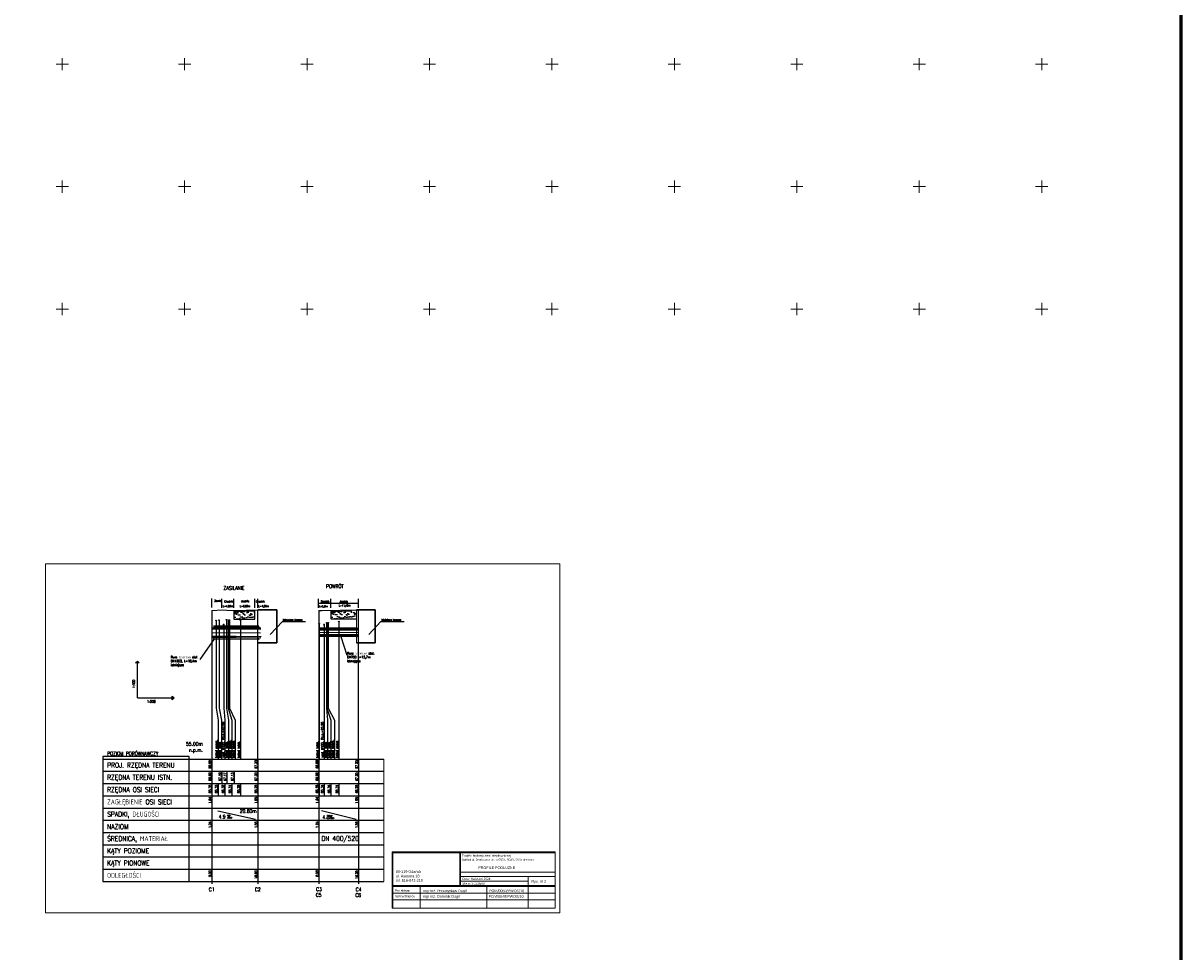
# Model space of a CAD drawing. Header units: metres. Extents: x 6538042 to 13082743, y 6022817 to 12049805.
# Tile 80 of 92: x 6539384 to 6539857, y 6024787 to 6025167. Entities that reach past the tile are written whole.
import ezdxf
from ezdxf.enums import TextEntityAlignment as Align

# ---------------------------------------------------------------- set-up
doc = ezdxf.new("R2010")
doc.units = ezdxf.units.M
doc.header["$MEASUREMENT"] = 0
doc.layers.get('0').update_dxf_attribs({"linetype": 'CONTINUOUS', "lineweight": 18})
for name, color, linetype, lineweight in [('D - OPIS', 255, 'CONTINUOUS', 30), ('d-ciepłociag', 6, 'CONTINUOUS', 60), ('d-komora zawory', 7, 'CONTINUOUS', 13), ('DAGIL_CO_tasa$0$d-opis załamania trasy', 7, 'CONTINUOUS', 80), ('opis', 7, 'CONTINUOUS', 18), ('siatka', 7, 'CONTINUOUS', 18)]:
    doc.layers.add(name, color=color, linetype=linetype, lineweight=lineweight)
for name, color, linetype in [('dg opis', 7, 'CONTINUOUS'), ('Liczby', 7, 'CONTINUOUS'), ('Linie_odn', 7, 'CONTINUOUS'), ('Linie_opisowe', 7, 'CONTINUOUS'), ('Linie_tabeli', 7, 'CONTINUOUS'), ('Odcinki', 6, 'CONTINUOUS'), ('Odwierty', 8, 'CONTINUOUS'), ('Opis_uzbr_p', 7, 'CONTINUOUS'), ('Osie', 7, 'CONTINUOUS'), ('Rury_ochr', 7, 'CONTINUOUS'), ('Teksty', 7, 'CONTINUOUS'), ('Ter_istn', 8, 'CONTINUOUS'), ('Uzbr_podz', 7, 'CONTINUOUS'), ('Wymiary', 7, 'CONTINUOUS')]:
    doc.layers.add(name, color=color, linetype=linetype)
doc.styles.add('STYL1', font='SIMPLEX.shx', dxfattribs={"width": 0.8})
doc.styles.add('STYL10', font='SIMPLEX.shx', dxfattribs={"width": 0.8})
doc.styles.add('STYL13', font='SIMPLEX.shx', dxfattribs={"width": 0.8})
doc.styles.add('STYL19', font='SIMPLEX.shx', dxfattribs={"width": 0.8})
doc.styles.add('STYL2', font='SIMPLEX.shx', dxfattribs={"width": 0.8})
doc.styles.add('STYL25', font='SIMPLEX.shx', dxfattribs={"width": 0.8})
doc.styles.add('STYL3', font='SIMPLEX.shx', dxfattribs={"width": 0.8})
doc.styles.add('STYL4', font='SIMPLEX.shx', dxfattribs={"width": 0.8})
doc.styles.add('STYL8', font='SIMPLEX.shx', dxfattribs={"width": 0.8})
doc.styles.add('Style-Arial', font='arial.ttf')

msp = doc.modelspace()

# ---------------------------------------------------------------- hatches: boundary and pattern name
at = {"layer": 'Linie_tabeli'}
h = msp.add_hatch(color=256, dxfattribs=at)
h.dxf.hatch_style = 1
h.paths.add_polyline_path([(6539478.67959, 6024927.11917), (6539470.20878, 6024926.81229), (6539470.03177, 6024926.82438), (6539470.03177, 6024926.41892), (6539478.67885, 6024926.65418)])
h = msp.add_hatch(dxfattribs=at)
h.set_pattern_fill('AR-SAND', color=256)
h.set_pattern_definition([(37.5, (0, 0), (-0.0629933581, 1.926823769), [0, -1.52, 0, -1.7, 0, -1.625]), (7.5, (0, 0), (1.7697767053, 2.8221460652), [0, -0.82, 0, -1.37, 0, -0.525]), (327.5, (-1.23, 0), (3.11414186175, 0.00565905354), [0, -0.5, 0, -1.8, 0, -2.35]), (317.5, (-1.23, 0), (3.0061266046, 0.8776755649), [0, -0.25, 0, -1.18, 0, -1.35])])
h.paths.add_polyline_path([(6539478.67885, 6024926.65418), (6539470.03177, 6024926.41892), (6539470.03177, 6024923.32438), (6539478.67361, 6024923.32438)])
h = msp.add_hatch(color=256, dxfattribs=at)
h.dxf.hatch_style = 1
h.paths.add_polyline_path([(6539521.03587, 6024927.17382), (6539509.82009, 6024926.88411), (6539509.64308, 6024926.89619), (6539509.64308, 6024926.49074), (6539521.03513, 6024926.70883)])
h = msp.add_hatch(dxfattribs=at)
h.set_pattern_fill('AR-SAND', color=256)
h.set_pattern_definition([(37.5, (39.6113, 0.0718), (-0.0629933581, 1.926823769), [0, -1.52, 0, -1.7, 0, -1.625]), (7.5, (39.6113, 0.0718), (1.7697767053, 2.8221460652), [0, -0.82, 0, -1.37, 0, -0.525]), (327.5, (38.3813, 0.0718), (3.11414186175, 0.00565905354), [0, -0.5, 0, -1.8, 0, -2.35]), (317.5, (38.3813, 0.0718), (3.0061266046, 0.8776755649), [0, -0.25, 0, -1.18, 0, -1.35])])
h.paths.add_polyline_path([(6539520.11369, 6024926.726), (6539509.64308, 6024926.49074), (6539509.64308, 6024923.39619), (6539520.10845, 6024923.39619)])

# ---------------------------------------------------------------- linework, layer by layer
for p, q in [((6539393.11696, 6024945.90097), (6539393.11696, 6024803.36961)), ((6539603.15386, 6024803.36961), (6539603.15386, 6024945.90097)), ((6539479.86978, 6024866.16229), (6539479.86978, 6024927.16229)), ((6539479.86978, 6024866.16229), (6539479.86978, 6024927.16229)), ((6539520.11107, 6024913.66229), (6539520.11107, 6024927.1407)), ((6539521.0355, 6024866.16229), (6539521.0355, 6024927.16229)), ((6539480.31176, 6024914.93631), (6539461.91357, 6024915.19467)), ((6539531.3672, 6024866.16229), (6539531.3672, 6024816.16229))]:
    msp.add_line(p, q)
at = {"layer": 'd-ciepłociag', "color": 1, "linetype": 'Continuous'}
msp.add_lwpolyline([(6538042.23156, 6025634.92527), (6539856.82783, 6025634.92527), (6539856.82783, 6022817.20176), (6538042.23156, 6022817.20176)], close=True, dxfattribs=at)
at = {"layer": 'd-komora zawory'}
for p, q in [((6539603.15386, 6024945.90097), (6539393.11696, 6024945.90097)), ((6539393.11696, 6024803.36961), (6539603.15386, 6024803.36961))]:
    msp.add_line(p, q, dxfattribs=at)
at = {"layer": 'd-komora zawory', "linetype": 'Continuous', "lineweight": 30}
for p, q in [((6539487.5774, 6024927.16229), (6539479.86978, 6024927.16229)), ((6539487.5774, 6024927.16229), (6539487.5774, 6024913.66229)), ((6539527.81869, 6024927.16229), (6539520.11107, 6024927.16229)), ((6539527.81869, 6024927.16229), (6539527.81869, 6024913.66229)), ((6539487.5774, 6024913.66229), (6539479.86978, 6024913.66229)), ((6539527.81869, 6024913.66229), (6539520.11107, 6024913.66229))]:
    msp.add_line(p, q, dxfattribs=at)
at = {"layer": 'd-komora zawory', "linetype": 'Continuous'}
msp.add_line((6539601.35226, 6024828.31518), (6539601.36253, 6024805.22302), dxfattribs=at)
at = {"layer": 'DAGIL_CO_tasa$0$d-opis załamania trasy', "color": 0, "lineweight": -3}
for p, q in [((6539456.36891, 6024906.79361), (6539462.37947, 6024915.43318)), ((6539513.75319, 6024916.18083), (6539516.18619, 6024908.55835))]:
    msp.add_line(p, q, dxfattribs=at)
at = {"layer": 'Liczby', "color": 0}
msp.add_line((6539468.53019, 6024843.38574), (6539467.33019, 6024841.88574), dxfattribs=at)
at = {"layer": 'Liczby'}
for p, q in [((6539510.17716, 6024843.20929), (6539508.97716, 6024841.70929)), ((6539503.0415, 6024816.16229), (6539505.2915, 6024816.16229))]:
    msp.add_line(p, q, dxfattribs=at)
at = {"layer": 'Liczby', "color": 0}
for centre in [(6539467.78029, 6024843.08574), (6539468.23029, 6024842.18574), (6539468.98029, 6024842.18574)]:
    msp.add_circle(centre, 0.3, dxfattribs=at)
at = {"layer": 'Liczby'}
for centre in [(6539509.42716, 6024842.90929), (6539509.87716, 6024842.00929), (6539510.62716, 6024842.00929)]:
    msp.add_circle(centre, 0.3, dxfattribs=at)
at = {"layer": 'Linie_odn'}
for p, q in [((6539461.06207, 6024928.02725), (6539461.06207, 6024931.79857)), ((6539465.16878, 6024927.89995), (6539465.16878, 6024931.67127)), ((6539470.06878, 6024927.89995), (6539470.06878, 6024931.67127)), ((6539478.66878, 6024927.89995), (6539478.66878, 6024931.67127)), ((6539479.86978, 6024927.89995), (6539479.86978, 6024931.67127)), ((6539504.628, 6024927.89995), (6539504.628, 6024931.67127)), ((6539509.628, 6024927.89995), (6539509.628, 6024931.67127)), ((6539521.0355, 6024927.89995), (6539521.0355, 6024931.67127)), ((6539504.628, 6024929.78561), (6539521.0355, 6024929.78561)), ((6539484.9804, 6024917.00127), (6539489.9047, 6024922.3122)), ((6539489.9047, 6024922.3122), (6539499.38715, 6024922.3122)), ((6539525.22169, 6024917.00127), (6539530.146, 6024922.3122)), ((6539530.146, 6024922.3122), (6539539.62844, 6024922.3122)), ((6539430.70178, 6024891.16229), (6539430.70178, 6024906.16229)), ((6539430.70178, 6024891.16229), (6539445.70178, 6024891.16229))]:
    msp.add_line(p, q, dxfattribs=at)
for points in [[(6539479.86978, 6024866.16229), (6539479.86978, 6024927.16229)], [(6539479.86978, 6024866.16229), (6539479.86978, 6024927.16229)], [(6539521.0355, 6024866.16229), (6539521.0355, 6024927.16229)], [(6539521.0355, 6024866.16229), (6539521.0355, 6024927.16229)]]:
    msp.add_lwpolyline(points, dxfattribs=at)
for points in [[(6539430.70178, 6024906.16229), (6539431.45178, 6024905.41229), (6539429.95178, 6024905.41229)], [(6539445.70178, 6024891.16229), (6539444.95178, 6024890.41229), (6539444.95178, 6024891.91229)]]:
    msp.add_lwpolyline(points, close=True, dxfattribs=at)
at = {"layer": 'Linie_opisowe'}
for p, q in [((6539472.78178, 6024923.03729), (6539472.78178, 6024866.16229)), ((6539504.9265, 6024921.58729), (6539504.9265, 6024866.16229)), ((6539506.9465, 6024921.32479), (6539506.9465, 6024866.16229)), ((6539512.9765, 6024922.43729), (6539512.9765, 6024866.16229))]:
    msp.add_line(p, q, dxfattribs=at)
for points in [[(6539462.86178, 6024922.83729), (6539462.86178, 6024887.00229), (6539463.66878, 6024882.00229), (6539463.66878, 6024866.16229)], [(6539464.03178, 6024923.03729), (6539464.03178, 6024887.00229), (6539465.06878, 6024882.00229), (6539465.06878, 6024866.16229)], [(6539465.94178, 6024921.32479), (6539465.94178, 6024887.00229), (6539466.46878, 6024882.00229), (6539466.46878, 6024866.16229)], [(6539467.05178, 6024923.13729), (6539467.05178, 6024887.00229), (6539467.86878, 6024882.00229), (6539467.86878, 6024866.16229)], [(6539467.80178, 6024923.08729), (6539467.80178, 6024887.00229), (6539469.26878, 6024882.00229), (6539469.26878, 6024866.16229)], [(6539468.29178, 6024923.08729), (6539468.29178, 6024887.00229), (6539470.66878, 6024882.00229), (6539470.66878, 6024866.16229)], [(6539507.9765, 6024921.88729), (6539507.9765, 6024887.00229), (6539508.3465, 6024882.00229), (6539508.3465, 6024866.16229)], [(6539508.0565, 6024921.88729), (6539508.0565, 6024887.00229), (6539509.7465, 6024882.00229), (6539509.7465, 6024866.16229)], [(6539508.6465, 6024921.98729), (6539508.6465, 6024887.00229), (6539511.1465, 6024882.00229), (6539511.1465, 6024866.16229)]]:
    msp.add_lwpolyline(points, dxfattribs=at)
at = {"layer": 'Linie_tabeli', "color": 0}
for p, q in [((6539461.06978, 6024926.79013), (6539461.06978, 6024846.16229)), ((6539479.86978, 6024866.16229), (6539479.86978, 6024821.16229)), ((6539479.86978, 6024866.16229), (6539479.86978, 6024846.16229)), ((6539507.62677, 6024866.16229), (6539531.3672, 6024866.16229)), ((6539461.86978, 6024861.16229), (6539531.3672, 6024861.16229)), ((6539507.62677, 6024861.16229), (6539531.3672, 6024861.16229)), ((6539463.66878, 6024856.16229), (6539463.66878, 6024851.16229)), ((6539466.46878, 6024856.16229), (6539466.46878, 6024851.16229)), ((6539469.26878, 6024856.16229), (6539469.26878, 6024851.16229)), ((6539472.78178, 6024856.16229), (6539472.78178, 6024851.16229)), ((6539507.62677, 6024856.16229), (6539531.3672, 6024856.16229)), ((6539416.58978, 6024851.16229), (6539461.86978, 6024851.16229)), ((6539461.86978, 6024851.16229), (6539531.3672, 6024851.16229)), ((6539507.62677, 6024851.16229), (6539531.3672, 6024851.16229)), ((6539416.58978, 6024846.16229), (6539461.86978, 6024846.16229)), ((6539461.06978, 6024846.16229), (6539461.06978, 6024841.16229)), ((6539461.06978, 6024846.16229), (6539461.06978, 6024841.16229)), ((6539461.86978, 6024846.16229), (6539531.3672, 6024846.16229)), ((6539479.86978, 6024846.16229), (6539479.86978, 6024841.16229)), ((6539507.62677, 6024846.16229), (6539531.3672, 6024846.16229)), ((6539416.58978, 6024841.16229), (6539461.86978, 6024841.16229)), ((6539461.06978, 6024841.16229), (6539461.06978, 6024831.16229)), ((6539461.86978, 6024841.16229), (6539531.3672, 6024841.16229)), ((6539463.52184, 6024844.99862), (6539478.86978, 6024841.66229)), ((6539479.86978, 6024841.16229), (6539479.86978, 6024836.16229)), ((6539507.62677, 6024841.16229), (6539531.3672, 6024841.16229)), ((6539416.58978, 6024836.16229), (6539461.86978, 6024836.16229)), ((6539461.86978, 6024836.16229), (6539531.3672, 6024836.16229)), ((6539479.86978, 6024836.16229), (6539479.86978, 6024826.16229)), ((6539507.62677, 6024836.16229), (6539531.3672, 6024836.16229)), ((6539416.58978, 6024831.16229), (6539531.3672, 6024831.16229)), ((6539461.06978, 6024831.16229), (6539461.06978, 6024821.16229)), ((6539416.58978, 6024826.16229), (6539461.86978, 6024826.16229)), ((6539461.86978, 6024826.16229), (6539531.3672, 6024826.16229)), ((6539416.58978, 6024821.16229), (6539461.86978, 6024821.16229)), ((6539461.06978, 6024821.16229), (6539461.06978, 6024815.16229)), ((6539461.86978, 6024821.16229), (6539531.3672, 6024821.16229)), ((6539479.86978, 6024821.16229), (6539479.86978, 6024815.16229)), ((6539507.62677, 6024821.16229), (6539531.3672, 6024821.16229)), ((6539416.58978, 6024816.16229), (6539461.86978, 6024816.16229)), ((6539461.86978, 6024816.16229), (6539531.3672, 6024816.16229)), ((6539507.62677, 6024816.16229), (6539531.3672, 6024816.16229))]:
    msp.add_line(p, q, dxfattribs=at)
at = {"layer": 'Linie_tabeli'}
for p, q in [((6539470.03177, 6024926.82438), (6539470.03177, 6024923.32438)), ((6539470.03177, 6024926.41892), (6539478.67885, 6024926.65418)), ((6539478.67361, 6024923.32438), (6539478.67959, 6024927.11917)), ((6539504.83535, 6024926.89527), (6539504.83535, 6024846.20924)), ((6539509.64308, 6024926.89619), (6539509.64308, 6024923.39619)), ((6539509.64308, 6024926.49074), (6539518.29017, 6024926.726)), ((6539521.03251, 6024923.39619), (6539521.03849, 6024927.19099)), ((6539470.03177, 6024923.32438), (6539478.67361, 6024923.32438)), ((6539509.64308, 6024923.39619), (6539520.11107, 6024923.39619)), ((6539416.58978, 6024866.16229), (6539461.86978, 6024866.16229)), ((6539461.86978, 6024866.16229), (6539531.3672, 6024866.16229)), ((6539521.0355, 6024866.16229), (6539521.0355, 6024821.16229)), ((6539521.0355, 6024866.16229), (6539521.0355, 6024846.16229)), ((6539416.58978, 6024861.16229), (6539461.86978, 6024861.16229)), ((6539465.17878, 6024861.16229), (6539465.17878, 6024856.16229)), ((6539467.27878, 6024861.16229), (6539467.27878, 6024856.16229)), ((6539470.20878, 6024861.16229), (6539470.20878, 6024856.16229)), ((6539416.58978, 6024856.16229), (6539461.86978, 6024856.16229)), ((6539461.86978, 6024856.16229), (6539531.3672, 6024856.16229)), ((6539504.9265, 6024856.16229), (6539504.9265, 6024851.16229)), ((6539506.9465, 6024856.16229), (6539506.9465, 6024851.16229)), ((6539509.7465, 6024856.16229), (6539509.7465, 6024851.16229)), ((6539512.9765, 6024856.16229), (6539512.9765, 6024851.16229)), ((6539504.83535, 6024846.20924), (6539504.83535, 6024841.20924)), ((6539504.83535, 6024846.20924), (6539504.83535, 6024841.20924)), ((6539521.0355, 6024846.16229), (6539521.0355, 6024841.16229)), ((6539504.83535, 6024841.20924), (6539504.83535, 6024836.20924)), ((6539505.91837, 6024845.18488), (6539520.0355, 6024841.66229)), ((6539521.0355, 6024841.16229), (6539521.0355, 6024836.16229)), ((6539504.83535, 6024836.16229), (6539504.83535, 6024821.20924)), ((6539507.62677, 6024831.16229), (6539531.3672, 6024831.16229)), ((6539521.0355, 6024831.16229), (6539521.0355, 6024821.16229)), ((6539534.69894, 6024828.31518), (6539601.35226, 6024828.31518)), ((6539535.06745, 6024827.94667), (6539601.35226, 6024827.82273)), ((6539507.62677, 6024826.16229), (6539531.3672, 6024826.16229)), ((6539504.83535, 6024821.20924), (6539504.83535, 6024815.20924)), ((6539521.0355, 6024821.16229), (6539521.0355, 6024815.16229))]:
    msp.add_line(p, q, dxfattribs=at)
at = {"layer": 'Linie_tabeli', "color": 0}
msp.add_lwpolyline([(6539416.58978, 6024816.16229), (6539451.86978, 6024816.16229), (6539451.86978, 6024867.16229), (6539416.58978, 6024867.16229)], close=True, dxfattribs=at)
at = {"layer": 'Odcinki'}
for p, q in [((6539461.06978, 6024919.89636), (6539481.04934, 6024919.69754)), ((6539504.83535, 6024919.29845), (6539521.03612, 6024919.181)), ((6539504.84447, 6024916.6983), (6539521.04462, 6024916.58084)), ((6539461.06978, 6024915.89636), (6539481.04934, 6024915.69754))]:
    msp.add_line(p, q, dxfattribs=at)
for points in [[(6539461.06978, 6024919.39636), (6539481.04934, 6024919.19754), (6539481.04934, 6024919.27254), (6539461.06978, 6024919.47136)], [(6539461.06978, 6024916.39636), (6539481.04934, 6024916.19754), (6539481.04934, 6024916.12254), (6539461.06978, 6024916.32136)], [(6539504.83535, 6024918.92341), (6539521.0355, 6024918.80595), (6539521.0355, 6024918.88095), (6539504.83535, 6024918.99841)], [(6539504.84283, 6024917.07332), (6539521.04298, 6024916.95586), (6539521.04298, 6024916.88086), (6539504.84283, 6024916.99832)]]:
    msp.add_lwpolyline(points, dxfattribs=at)
at = {"layer": 'opis', "color": 7}
for p, q in [((6539534.69894, 6024805.22302), (6539534.69894, 6024828.31518)), ((6539535.06745, 6024805.22302), (6539535.06745, 6024827.94667)), ((6539562.33724, 6024814.49603), (6539562.33715, 6024827.89568)), ((6539562.70575, 6024814.49603), (6539562.70575, 6024827.89499)), ((6539601.38044, 6024820.02373), (6539562.70575, 6024820.02369)), ((6539601.38044, 6024818.18118), (6539562.70575, 6024818.18114)), ((6539590.34405, 6024818.18114), (6539590.34405, 6024814.49603)), ((6539562.33724, 6024814.49603), (6539535.06745, 6024814.49603)), ((6539601.37286, 6024814.12752), (6539535.06745, 6024814.12752)), ((6539546.12277, 6024805.22302), (6539546.12277, 6024814.12752)), ((6539590.34405, 6024816.33859), (6539562.70575, 6024816.33859)), ((6539601.37286, 6024814.49603), (6539562.70575, 6024814.49603)), ((6539573.42643, 6024814.12752), (6539573.42643, 6024805.22302)), ((6539590.34405, 6024814.12752), (6539590.34405, 6024805.22302)), ((6539601.3677, 6024811.36375), (6539535.06745, 6024811.36369)), ((6539601.36253, 6024808.59986), (6539535.06745, 6024808.59986)), ((6539601.36253, 6024805.22302), (6539534.69894, 6024805.22302))]:
    msp.add_line(p, q, dxfattribs=at)
at = {"layer": 'Osie'}
for p, q in [((6539465.86678, 6024921.06229), (6539466.01678, 6024921.06229)), ((6539465.94178, 6024920.68729), (6539465.94178, 6024921.43729)), ((6539506.8715, 6024921.06229), (6539507.0215, 6024921.06229)), ((6539506.9465, 6024920.68729), (6539506.9465, 6024921.43729)), ((6539461.06978, 6024917.8964), (6539481.00134, 6024917.69854)), ((6539461.06978, 6024917.8964), (6539481.00134, 6024917.69854)), ((6539504.83535, 6024917.99009), (6539521.1165, 6024917.88335))]:
    msp.add_line(p, q, dxfattribs=at)
at = {"layer": 'Rury_ochr'}
for p, q in [((6539461.93149, 6024920.3036), (6539461.92346, 6024919.80366)), ((6539480.33183, 6024920.18615), (6539480.3238, 6024919.68622)), ((6539505.00131, 6024919.43919), (6539505.01018, 6024918.93927)), ((6539505.05111, 6024916.50069), (6539505.04224, 6024917.00061)), ((6539520.47992, 6024919.40812), (6539520.48879, 6024918.9082)), ((6539520.53007, 6024916.389), (6539520.5212, 6024916.88892)), ((6539461.91543, 6024915.30372), (6539461.92346, 6024915.80366)), ((6539480.31577, 6024915.18628), (6539480.3238, 6024915.68622))]:
    msp.add_line(p, q, dxfattribs=at)
for points in [[(6539461.93415, 6024920.30626), (6539480.33183, 6024920.18615), (6539480.33585, 6024920.43612), (6539461.93817, 6024920.55623)], [(6539505.0024, 6024919.43919), (6539520.47992, 6024919.40812), (6539520.47548, 6024919.65808), (6539504.99796, 6024919.68915)], [(6539505.04493, 6024916.48443), (6539520.53007, 6024916.389), (6539520.5345, 6024916.13904), (6539505.04937, 6024916.23447)], [(6539461.91761, 6024915.43953), (6539480.31577, 6024915.18628), (6539480.31176, 6024914.93631), (6539461.9136, 6024915.18957)]]:
    msp.add_lwpolyline(points, close=True, dxfattribs=at)
at = {"layer": 'siatka', "color": 7, "linetype": 'Continuous', "lineweight": 13, "flags": 128}
for points in [[(6539397.5, 6025150), (6539402.5, 6025150)], [(6539400, 6025147.5), (6539400, 6025152.5)], [(6539447.5, 6025150), (6539452.5, 6025150)], [(6539450, 6025147.5), (6539450, 6025152.5)], [(6539497.5, 6025150), (6539502.5, 6025150)], [(6539500, 6025147.5), (6539500, 6025152.5)], [(6539547.5, 6025150), (6539552.5, 6025150)], [(6539550, 6025147.5), (6539550, 6025152.5)], [(6539597.5, 6025150), (6539602.5, 6025150)], [(6539600, 6025147.5), (6539600, 6025152.5)], [(6539647.5, 6025150), (6539652.5, 6025150)], [(6539650, 6025147.5), (6539650, 6025152.5)], [(6539697.5, 6025150), (6539702.5, 6025150)], [(6539700, 6025147.5), (6539700, 6025152.5)], [(6539747.5, 6025150), (6539752.5, 6025150)], [(6539750, 6025147.5), (6539750, 6025152.5)], [(6539797.5, 6025150), (6539802.5, 6025150)], [(6539800, 6025147.5), (6539800, 6025152.5)], [(6539400, 6025097.5), (6539400, 6025102.5)], [(6539450, 6025097.5), (6539450, 6025102.5)], [(6539500, 6025097.5), (6539500, 6025102.5)], [(6539550, 6025097.5), (6539550, 6025102.5)], [(6539600, 6025097.5), (6539600, 6025102.5)], [(6539650, 6025097.5), (6539650, 6025102.5)], [(6539700, 6025097.5), (6539700, 6025102.5)], [(6539750, 6025097.5), (6539750, 6025102.5)], [(6539800, 6025097.5), (6539800, 6025102.5)], [(6539397.5, 6025100), (6539402.5, 6025100)], [(6539447.5, 6025100), (6539452.5, 6025100)], [(6539497.5, 6025100), (6539502.5, 6025100)], [(6539547.5, 6025100), (6539552.5, 6025100)], [(6539597.5, 6025100), (6539602.5, 6025100)], [(6539647.5, 6025100), (6539652.5, 6025100)], [(6539697.5, 6025100), (6539702.5, 6025100)], [(6539747.5, 6025100), (6539752.5, 6025100)], [(6539797.5, 6025100), (6539802.5, 6025100)], [(6539397.5, 6025050), (6539402.5, 6025050)], [(6539400, 6025047.5), (6539400, 6025052.5)], [(6539447.5, 6025050), (6539452.5, 6025050)], [(6539450, 6025047.5), (6539450, 6025052.5)], [(6539497.5, 6025050), (6539502.5, 6025050)], [(6539500, 6025047.5), (6539500, 6025052.5)], [(6539547.5, 6025050), (6539552.5, 6025050)], [(6539550, 6025047.5), (6539550, 6025052.5)], [(6539597.5, 6025050), (6539602.5, 6025050)], [(6539600, 6025047.5), (6539600, 6025052.5)], [(6539647.5, 6025050), (6539652.5, 6025050)], [(6539650, 6025047.5), (6539650, 6025052.5)], [(6539697.5, 6025050), (6539702.5, 6025050)], [(6539700, 6025047.5), (6539700, 6025052.5)], [(6539747.5, 6025050), (6539752.5, 6025050)], [(6539750, 6025047.5), (6539750, 6025052.5)], [(6539797.5, 6025050), (6539802.5, 6025050)], [(6539800, 6025047.5), (6539800, 6025052.5)], [(6539547.5424, 6024828.12755), (6539552.5424, 6024828.12755)]]:
    msp.add_lwpolyline(points, dxfattribs=at)
at = {"layer": 'Ter_istn'}
for points in [[(6539461.06978, 6024926.79013), (6539465.25242, 6024927.06359), (6539467.27878, 6024927.01229), (6539470.20878, 6024926.81229), (6539479.86978, 6024927.16229)], [(6539504.83535, 6024926.89527), (6539506.051, 6024926.81229), (6539521.0355, 6024927.16229)]]:
    msp.add_lwpolyline(points, dxfattribs=at)
at = {"layer": 'Uzbr_podz'}
for centre in [(6539462.86173, 6024922.71229), (6539464.03173, 6024922.91229), (6539467.05173, 6024923.01229), (6539467.80173, 6024922.96229), (6539468.29173, 6024922.96229), (6539472.78173, 6024922.91229), (6539504.9265, 6024921.46229), (6539507.9765, 6024921.76229), (6539508.0565, 6024921.76229), (6539508.6465, 6024921.86229), (6539512.9765, 6024922.31229)]:
    msp.add_circle(centre, 0.125, dxfattribs=at)
for centre, major_axis in [((6539465.94178, 6024921.06229), (0, -0.2625)), ((6539465.94178, 6024921.06229), (0, -0.25)), ((6539506.9465, 6024921.06229), (0, -0.2625)), ((6539506.9465, 6024921.06229), (0, -0.25))]:
    msp.add_ellipse(centre, major_axis=major_axis, ratio=0.2, dxfattribs=at)

# ---------------------------------------------------------------- texts
at = {"color": 7, "lineweight": 40, "style": 'Style-Arial'}
for s, p in [('PROFILE PODŁUŻNE', (6539569.92369, 6024821.26903)), ('Rys. nr 2', (6539591.59904, 6024815.68607))]:
    msp.add_text(s, height=1.08, dxfattribs=at).set_placement(p)
at = {"color": 7, "style": 'Style-Arial'}
for s, p in [('tel. 516-042-210', (6539536.25051, 6024816.04816)), ('80-119 Gdańsk', (6539536.25051, 6024819.65491)), ('ul. Asesora 18', (6539536.25051, 6024817.85154))]:
    msp.add_text(s, height=1.0820252, dxfattribs=at).set_placement(p)
at = {"color": 0, "style": 'Style-Arial'}
for s, p in [('Data:  Kwiecień 2024r. ', (6539563.41582, 6024816.81217)), ('Skala: 1:100/500', (6539563.37342, 6024814.85282))]:
    msp.add_text(s, height=0.864, rotation=0.0362783, dxfattribs=at).set_placement(p)
at = {"layer": 'D - OPIS', "color": 7, "linetype": 'Continuous', "lineweight": 30, "width": 49.5516328, "attachment_point": 1, "style": 'Style-Arial'}
for s, insert, char_height in [('Projektant:', (6539535.9062, 6024812.87896), 0.936), ('mgr inż. Przemysław Dagil                      POM/0050/PWOS/10', (6539547.30971, 6024812.87203), 1.08), ('Sprawdzajacy:', (6539535.88904, 6024810.57194), 0.936), ('mgr inż. Dominik Dagil                            POM/0049/PWOS/10', (6539547.27274, 6024810.58929), 1.08)]:
    msp.add_mtext(s, dxfattribs=dict(at, insert=insert, char_height=char_height))
at = {"layer": 'dg opis', "color": 7, "linetype": 'Continuous', "lineweight": -3, "char_height": 0.95, "attachment_point": 1, "style": 'STYL1'}
for s, insert in [('Rura osłonowa stal.\\PDN1000, L=18,4m\\Pistniejąca\\P ', (6539444.35622, 6024908.27408)), ('Rura osłonowa stal.\\PDN700 L=15,7m\\Pistniejąca\\P ', (6539516.40153, 6024909.8429))]:
    msp.add_mtext_dynamic_manual_height_columns(s, width=44.5113786, gutter_width=12.5, heights=[0], dxfattribs=dict(at, insert=insert))
at = {"layer": 'dg opis', "color": 7, "linetype": 'Continuous', "lineweight": 30, "attachment_point": 1, "rotation": 359.8637858, "style": 'Style-Arial'}
for s, insert, char_height, width in [('Projekt budowy sieci ciepłowniczej ', (6539563.20786, 6024827.20677), 0.936, 49.5516328), ('Gdańsk ul. Beethovena dz. nr 555/1, 554/3, 556/1 obr.0064', (6539563.17111, 6024825.45836), 0.8, 33.4260432)]:
    msp.add_mtext(s, dxfattribs=dict(at, insert=insert, char_height=char_height, width=width))
at = {"layer": 'Liczby', "width": 0.8}
for s, style, p in [('ZASILANIE', 'STYL10', (6539465.88878, 6024935.2387)), ('POWRÓT', 'STYL10', (6539507.75364, 6024935.97828)), ('POZIOM PORÓWNAWCZY', 'STYL10', (6539418.35378, 6024867.66229)), ('4.8', 'STYL4', (6539506.21978, 6024841.70929))]:
    msp.add_text(s, height=1.5, dxfattribs=dict(at, style=style)).set_placement(p)
for s, style, p in [('66.99', 'STYL2', (6539460.81978, 6024865.66229)), ('67.20', 'STYL2', (6539479.61978, 6024865.66229)), ('66.99', 'STYL2', (6539504.58535, 6024865.70924)), ('67.20', 'STYL2', (6539520.7855, 6024865.66229)), ('66.99', 'STYL2', (6539460.81978, 6024860.66229)), ('67.19', 'STYL3', (6539464.92878, 6024860.66229)), ('67.17', 'STYL3', (6539467.02878, 6024860.66229)), ('67.13', 'STYL3', (6539469.95878, 6024860.66229)), ('67.20', 'STYL2', (6539479.61978, 6024860.66229)), ('66.99', 'STYL2', (6539504.58535, 6024860.70924)), ('67.20', 'STYL2', (6539520.7855, 6024860.66229)), ('65.35', 'STYL3', (6539504.6765, 6024855.66229)), ('65.34', 'STYL3', (6539506.6965, 6024855.66229)), ('65.34', 'STYL3', (6539509.4965, 6024855.66229)), ('65.31', 'STYL3', (6539512.7265, 6024855.66229)), ('0,00', 'STYL2', (6539504.58535, 6024820.70924)), ('16,20', 'STYL2', (6539520.7855, 6024820.66229))]:
    msp.add_text(s, height=1, rotation=90, dxfattribs=dict(at, style=style)).set_placement(p, align=Align.RIGHT)
at = {"layer": 'Liczby', "color": 0, "width": 0.8}
for s, style, p in [('65.35', 'STYL2', (6539460.81978, 6024855.66229)), ('65.33', 'STYL3', (6539463.41878, 6024855.66229)), ('65.32', 'STYL3', (6539466.21878, 6024855.66229)), ('65.31', 'STYL3', (6539469.01878, 6024855.66229)), ('65.28', 'STYL3', (6539472.53178, 6024855.66229)), ('65.25', 'STYL2', (6539479.61978, 6024855.66229)), ('65.35', 'STYL2', (6539504.58535, 6024855.70924)), ('65.25', 'STYL2', (6539520.7855, 6024855.66229)), ('1.64', 'STYL2', (6539460.81978, 6024850.66229)), ('1.95', 'STYL2', (6539479.61978, 6024850.66229)), ('1.64', 'STYL2', (6539504.58535, 6024850.70924)), ('1.95', 'STYL2', (6539520.7855, 6024850.66229)), ('1.24', 'STYL2', (6539460.81978, 6024840.66229)), ('1.24', 'STYL2', (6539504.58535, 6024840.70924)), ('1.55', 'STYL2', (6539479.61978, 6024840.66229)), ('1.55', 'STYL2', (6539520.7855, 6024840.66229)), ('0,00', 'STYL2', (6539460.81978, 6024820.66229)), ('18,80', 'STYL2', (6539479.61978, 6024820.66229))]:
    msp.add_text(s, height=1, rotation=90, dxfattribs=dict(at, style=style)).set_placement(p, align=Align.RIGHT)
at = {"layer": 'Liczby', "color": 0, "style": 'STYL4', "width": 0.8}
msp.add_text('20.60m', height=1.5, dxfattribs=at).set_placement((6539479.36978, 6024844.16229), align=Align.RIGHT)
msp.add_text('4.9', height=1.5, dxfattribs=at).set_placement((6539463.88019, 6024841.88574))
at = {"layer": 'Liczby', "color": 0, "style": 'STYL13', "width": 0.8}
for s, p in [('C1', (6539461.06978, 6024812.16229)), ('C2', (6539479.86978, 6024812.16229))]:
    msp.add_text(s, height=1.5, dxfattribs=at).set_placement(p, align=Align.CENTER)
at = {"layer": 'Liczby', "style": 'STYL13', "width": 0.8}
for s, p in [('C3', (6539504.83535, 6024812.20924)), ('C4', (6539521.0355, 6024812.16229)), ('C5', (6539504.71764, 6024809.89497)), ('C6', (6539520.88268, 6024809.85574))]:
    msp.add_text(s, height=1.5, dxfattribs=at).set_placement(p, align=Align.CENTER)
at = {"layer": 'Linie_tabeli', "style": 'STYL1', "width": 0.8}
for s, p in [('PROJ. RZĘDNA TERENU', (6539418.35378, 6024862.66229)), ('RZĘDNA TERENU ISTN.', (6539418.35378, 6024857.66229)), ('NAZIOM', (6539418.35378, 6024837.56092)), ('DN 400/520', (6539505.83057, 6024832.71136))]:
    msp.add_text(s, height=2, dxfattribs=at).set_placement(p)
at = {"layer": 'Linie_tabeli', "color": 0, "style": 'STYL1', "width": 0.8}
for s, p in [('RZĘDNA OSI SIECI', (6539418.35378, 6024852.66229)), ('ZAGŁĘBIENIE OSI SIECI', (6539418.35378, 6024847.66229)), ('SPADKI, DŁUGOŚCI', (6539418.35378, 6024842.66229)), ('ŚREDNICA, MATERIAŁ', (6539418.35378, 6024832.66229)), ('KĄTY POZIOME', (6539418.35378, 6024827.66229)), ('KĄTY PIONOWE', (6539418.35378, 6024822.66229)), ('ODLEGŁOŚCI', (6539418.35378, 6024817.66229))]:
    msp.add_text(s, height=2, dxfattribs=at).set_placement(p)
at = {"layer": 'Odwierty', "style": 'STYL10', "width": 0.8}
for s, p in [('55.00m', (6539457.37837, 6024871.62466)), ('n.p.m.', (6539457.37837, 6024869.12466))]:
    msp.add_text(s, height=1.5, dxfattribs=at).set_placement(p, align=Align.RIGHT)
at = {"layer": 'Opis_uzbr_p', "style": 'STYL19', "width": 0.8}
for s, p in [('wod. %%C100, Rz.o.=65.98', (6539466.21878, 6024866.66229)), ('wod. %%C100, Rz.o.=65.98', (6539506.6965, 6024866.66229)), ('kabel energ.', (6539463.41878, 6024866.66229)), ('kabel telek.', (6539464.81878, 6024866.66229)), ('kabel telek.', (6539467.61878, 6024866.66229)), ('kabel energ.', (6539469.01878, 6024866.66229)), ('kabel energ.', (6539470.41878, 6024866.66229)), ('kabel telek.', (6539472.53178, 6024866.66229)), ('kabel telek.', (6539504.6765, 6024866.66229)), ('kabel telek.', (6539508.0965, 6024866.66229)), ('kabel telek.', (6539509.4965, 6024866.66229)), ('kabel energ.', (6539510.8965, 6024866.66229)), ('kabel energ.', (6539512.7265, 6024866.66229))]:
    msp.add_text(s, height=1, rotation=90, dxfattribs=at).set_placement(p)
at = {"layer": 'Teksty', "style": 'STYL25', "width": 0.8}
for s, p in [('Ziemia', (6539462.0625, 6024930.40638)), ('Chodnik', (6539466.22234, 6024930.12806)), ('Jezdnia', (6539473.07042, 6024930.27908)), ('Chodnik', (6539479.15247, 6024930.12806)), ('Chodnik', (6539505.60994, 6024930.12806)), ('Jezdnia', (6539513.29105, 6024930.12758)), ('L=4,90m', (6539465.6575, 6024928.24565)), ('L=8,60m', (6539472.62171, 6024928.24565)), ('L=1,20m', (6539480.20101, 6024928.24565)), ('L=5,0m', (6539504.90947, 6024928.166)), ('L=11,40m', (6539512.98416, 6024928.49981)), ('Istniejąca komora ', (6539490.14098, 6024922.67646)), ('Istniejąca komora ', (6539530.38228, 6024922.67646))]:
    msp.add_text(s, height=0.75, dxfattribs=at).set_placement(p)
at = {"layer": 'Wymiary', "style": 'STYL8', "width": 0.8}
msp.add_text('1:100', height=1, rotation=90, dxfattribs=at).set_placement((6539429.70178, 6024895.16229))
msp.add_text('1:500', height=1, dxfattribs=at).set_placement((6539434.70178, 6024889.16229))

doc.saveas('drawing.dxf')
